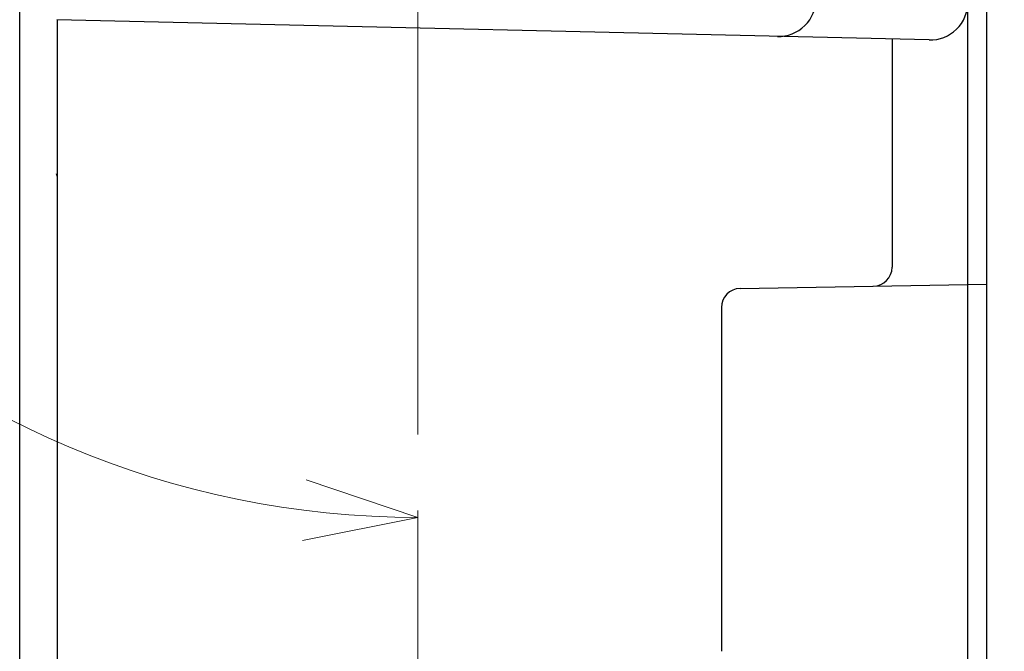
# Model space of a CAD drawing. Header units: millimetres. Extents: x 0 to 1735, y 0 to 1188.
# Tile 27 of 139: x 799 to 851, y 326 to 359. Entities that reach past the tile are written whole.
import ezdxf

# ---------------------------------------------------------------- set-up
doc = ezdxf.new("R2010")
doc.units = ezdxf.units.MM
doc.header["$LTSCALE"] = 0.727559
doc.linetypes.add('CENTER', pattern=[50.8, 31.75, -6.35, 6.35, -6.35])
doc.layers.add('NoLayerName_001', color=7, linetype='Continuous')
doc.styles.get("Standard").update_dxf_attribs({"font": 'txt', "bigfont": 'extfont2'})
doc.dimstyles.get("Standard").update_dxf_attribs({"dimtxt": 2.5, "dimasz": 2.5, "dimexe": 1, "dimexo": 1, "dimtad": 1, "dimdec": 3, "dimzin": 0, "dimdsep": 46, "dimtxsty": 'Standard', "dimcen": 2.5, "dimadec": 3, "dimazin": 0, "dimtfac": 0.75, "dimtdec": 3, "dimtmove": 0, "dimatfit": 3, "dimfxl": 1, "dimarcsym": 0})

# ---------------------------------------------------------------- blocks, each defined once
blk = doc.blocks.new('DIM_0006')
at = {"color": 3, "linetype": 'Continuous', "lineweight": 13}
for points in [[(41.412, 5.985), (47.298, 4), (41.208, 2.776)], [(47.298, 4.367), (47.298, 4), (47.298, 0)]]:
    blk.add_lwpolyline(points, dxfattribs=at)
blk.add_arc((47.298, 51.298), 47.298, 0, 270, dxfattribs=at)
blk = doc.blocks.new('_OPEN30')
at = {"color": 0, "linetype": 'ByBlock', "lineweight": -2}
for p, q in [((-1, 0.267949), (0, 0)), ((0, 0), (-1, -0.267949)), ((0, 0), (-1, 0))]:
    blk.add_line(p, q, dxfattribs=at)
blk = doc.blocks.new('*D128')
at = {"layer": 'Defpoints', "color": 0}
for p in [(789.876, 380), (789.976, 380), (820, 337.169), (820, 337.069), (775.496, 302.917)]:
    blk.add_point(p, dxfattribs=at)
at = {"layer": 'NoLayerName_001', "color": 0, "linetype": 'Continuous', "lineweight": 13}
for p, q in [((785.876, 380), (726.993, 380)), ((820, 333.069), (820, 286.993))]:
    blk.add_line(p, q, dxfattribs=at)
blk.add_arc((820, 380), 89.007, 183.86305, 266.13695, dxfattribs=at)
at = {"layer": 'NoLayerName_001', "color": 0, "lineweight": 13, "xscale": 6, "yscale": 6, "zscale": 6}
for p, rotation in [((730.993, 380), 91.93152412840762), ((820, 290.993), 358.0684758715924)]:
    blk.add_blockref('_OPEN30', p, dxfattribs=dict(at, rotation=rotation))
at = {"layer": 'NoLayerName_001', "color": 0, "lineweight": 13, "insert": (759.844, 330.612), "char_height": 14, "attachment_point": 5, "rotation": 309.3857}
blk.add_mtext('\\W0.8000;90%%d', dxfattribs=at)

msp = doc.modelspace()

# ---------------------------------------------------------------- linework, layer by layer
at = {"layer": 'NoLayerName_001', "color": 7, "linetype": 'Continuous', "lineweight": 25}
for p, q in [((849, 290), (849, 470)), ((850, 290), (850, 470)), ((799, 295.76832751), (799, 360.95402913)), ((801, 316.9073546), (801, 358.95348837)), ((845, 357.93023256), (845, 345.89542194)), ((836.98254759, 344.77277952), (850, 345)), ((836, 343.77293183), (836, 325.63744981))]:
    msp.add_line(p, q, dxfattribs=at)
at = {"layer": 'NoLayerName_001', "color": 4, "linetype": 'CENTER', "lineweight": 13}
msp.add_line((820, 337.0690801), (820, 411.39703013), dxfattribs=at)
at = {"layer": 'NoLayerName_001', "color": 4, "linetype": 'Continuous', "lineweight": 25}
msp.add_line((846.95350094, 357.8848023), (800.95350094, 358.95456975), dxfattribs=at)
for centre in [(839, 360.0703082), (847, 359.88426169)]:
    msp.add_arc(centre, 2, 268.667780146, 0, dxfattribs=at)
at = {"layer": 'NoLayerName_001', "color": 7, "linetype": 'Continuous', "lineweight": 25}
for centre, radius, start, end in [((800.6, 350.61033725), 0.4, 0, 33.087437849), ((844, 345.89542194), 1, 271, 0), ((837, 343.77293183), 1, 91, 180)]:
    msp.add_arc(centre, radius, start, end, dxfattribs=at)

# ---------------------------------------------------------------- block references
at = {"layer": 'NoLayerName_001', "color": 3, "linetype": 'Continuous', "lineweight": 13}
msp.add_blockref('DIM_0006', (772.70196533, 328.70193481), dxfattribs=at)

# ---------------------------------------------------------------- dimensions: what is measured, and where the dimension line sits
dim = msp.add_angular_dim_2l(base=(775.49631051, 302.91734868), line1=((820, 337.06908118), (820, 337.16908118)), line2=((789.87551332, 380), (789.97551332, 380)), text='\\W0.8000;<>', dimstyle='Standard', override={"dimtxt": 14, "dimasz": 6, "dimexe": 4, "dimexo": 4, "dimgap": 4, "dimblk": 'OPEN30', "dimclrd": 0, "dimclre": 0, "dimclrt": 0, "dimazin": 2, "dimtp": 0, "dimtm": 0, "dimlwd": 13, "dimlwe": 13}, dxfattribs=at)
dim.commit()
dim.dimension.update_dxf_attribs({"geometry": '*D128', "text_midpoint": (751.20689655, 323.521487), "dimtype": 162})

doc.saveas('drawing.dxf')
